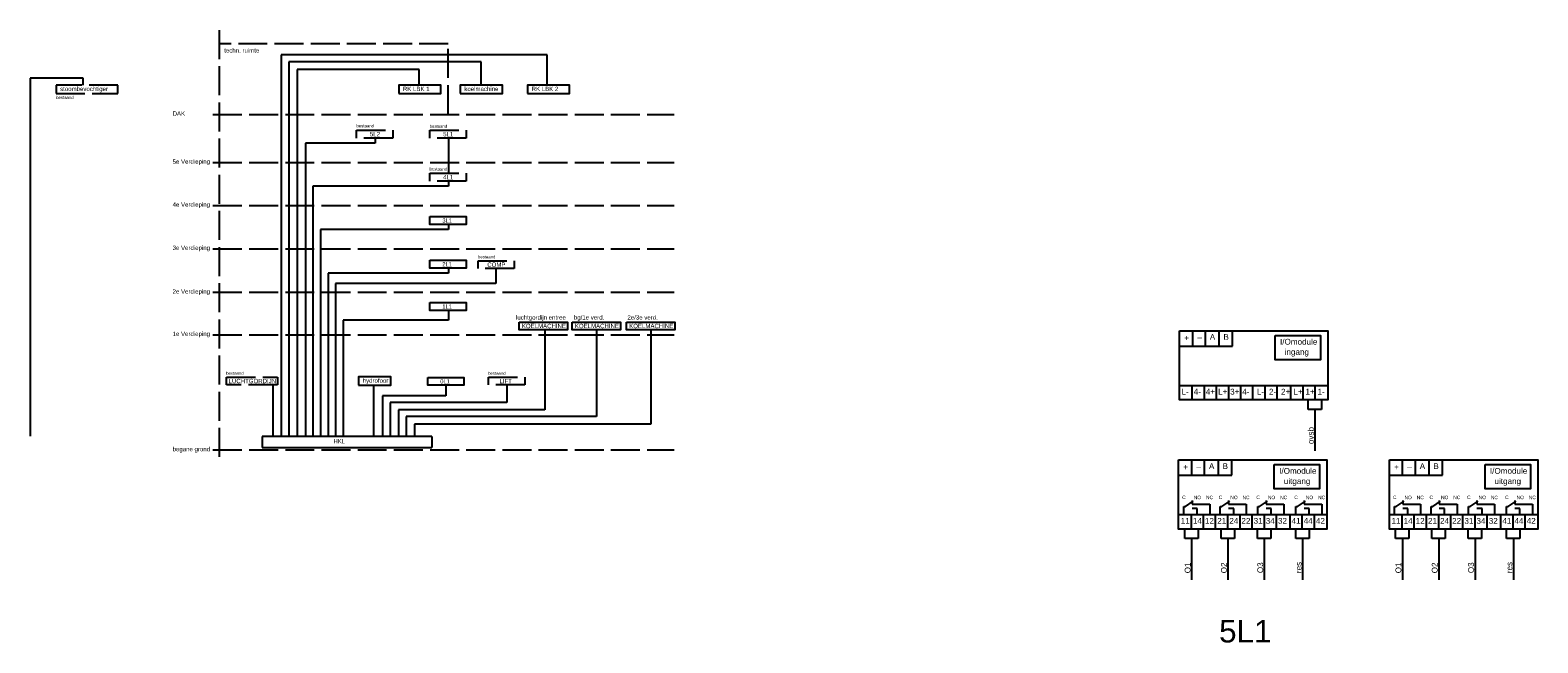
# Model space of a CAD drawing. Extents: x -1048 to 9041, y -525 to 7485.
# Tile 1 of 18: x -1048 to -423, y 142 to 396. Entities that reach past the tile are written whole.
import ezdxf
from ezdxf.enums import TextEntityAlignment as Align

# ---------------------------------------------------------------- set-up
doc = ezdxf.new("R2010")
doc.units = 0
for name, pattern in [('ACAD_ISO02W100', [15, 12, -3]), ('CENTER', [50.8, 31.75, -6.35, 6.35, -6.35]), ('HIDDEN', [9.525, 6.35, -3.175])]:
    doc.linetypes.add(name, pattern=pattern)
doc.layers.get('0').update_dxf_attribs({"linetype": 'CONTINUOUS'})
for name, color, linetype in [('BL$2----', 7, 'CONTINUOUS'), ('BL$4----', 7, 'CONTINUOUS'), ('EL6121--', 3, 'CONTINUOUS'), ('EL6221--', 3, 'CONTINUOUS'), ('GEBOUW', 251, 'ACAD_ISO02W100'), ('Gebouw-1', 1, 'HIDDEN'), ('niet preferent', 3, 'CONTINUOUS')]:
    doc.layers.add(name, color=color, linetype=linetype)
doc.styles.add('BURO-012', font='ARIAL.TTF', dxfattribs={"height": 1.2})
doc.styles.add('BURO-018', font='ARIAL.TTF', dxfattribs={"height": 1.8})
doc.styles.add('ISOCP35', font='isoWC.shx', dxfattribs={"width": 0.9, "height": 350})

# ---------------------------------------------------------------- blocks, each defined once
blk = doc.blocks.new('KAST-K3000')
at = {"color": 2}
blk.add_lwpolyline([(0, 5.75), (30, 5.75), (30, -0.75), (0, -0.75), (0, 5.75)], dxfattribs=at)
at = {"color": 3, "style": 'ISOCP35', "width": 0.9}
blk.add_attdef('CODE', text='', height=3.5, dxfattribs=at).set_placement((29, 2.5), align=Align.MIDDLE_RIGHT)

msp = doc.modelspace()

# ---------------------------------------------------------------- linework, layer by layer
at = {"color": 4}
for p, q in [((-951.31, 227.16), (-951.38, 222.66)), ((-880.97, 227.16), (-951.31, 227.16)), ((-880.97, 227.16), (-881.04, 222.66)), ((-951.38, 222.66), (-881.04, 222.66))]:
    msp.add_line(p, q, dxfattribs=at)
msp.add_lwpolyline([(-911.37, 248.49), (-897.97, 248.49), (-897.97, 251.96), (-911.37, 251.96)], close=True)
at = {"layer": 'BL$4----'}
for p, q in [((-943.53, 385.5), (-943.53, 227.29)), ((-833.28, 385.5), (-943.53, 385.5)), ((-940.36, 382.53), (-940.36, 227.29)), ((-860.55, 382.53), (-940.36, 382.53)), ((-860.55, 372.91), (-860.55, 382.53)), ((-833.28, 372.73), (-833.28, 385.5)), ((-1047.55, 375.75), (-1047.55, 227.29)), ((-1025.64, 375.75), (-1047.55, 375.75)), ((-1025.64, 372.91), (-1025.64, 375.75)), ((-936.9, 379.37), (-936.9, 227.29)), ((-886.26, 379.37), (-936.9, 379.37)), ((-886.26, 372.91), (-886.26, 379.37)), ((-904.56, 350.88), (-904.56, 348.86)), ((-874.15, 350.95), (-874.15, 336.35)), ((-933.43, 348.86), (-933.43, 227.29)), ((-904.56, 348.86), (-933.43, 348.86)), ((-874.15, 333.03), (-874.15, 331.01)), ((-874.15, 331.01), (-930.31, 331.01)), ((-930.31, 331.01), (-930.31, 227.29)), ((-874.15, 313.02), (-927.19, 313.02)), ((-927.19, 313.02), (-927.19, 227.29)), ((-874.15, 315.04), (-874.15, 313.02)), ((-874.15, 294.97), (-924.01, 294.97)), ((-924.01, 294.97), (-924.01, 227.29)), ((-874.15, 296.99), (-874.15, 294.97)), ((-854.53, 296.68), (-854.53, 290.66)), ((-854.53, 290.66), (-920.94, 290.66)), ((-920.94, 290.66), (-920.94, 227.29)), ((-874.15, 275.39), (-917.82, 275.39)), ((-917.82, 275.39), (-917.82, 227.29)), ((-874.15, 279.44), (-874.15, 275.39)), ((-834.24, 271.2), (-834.24, 238.26)), ((-812.73, 271.13), (-812.73, 235.49)), ((-790.23, 271.32), (-790.23, 232.31)), ((-946.88, 248.33), (-946.88, 227.14)), ((-905.27, 248.22), (-905.27, 227.29)), ((-875.2, 244.03), (-901.45, 244.03)), ((-901.45, 244.03), (-901.45, 227.29)), ((-875.2, 248.04), (-875.2, 244.03)), ((-849.93, 248.33), (-849.93, 241.26)), ((-849.93, 241.26), (-898.26, 241.26)), ((-898.26, 241.26), (-898.26, 227.29)), ((-834.24, 238.26), (-894.86, 238.26)), ((-894.86, 238.26), (-894.86, 227.29)), ((-812.73, 235.49), (-891.68, 235.49)), ((-891.68, 235.49), (-891.68, 227.29)), ((-790.23, 232.31), (-888.24, 232.31)), ((-888.24, 232.31), (-888.24, 227.29))]:
    msp.add_line(p, q, dxfattribs=at)
at = {"layer": 'EL6121--', "color": 1, "linetype": 'Continuous'}
for p, q in [((-565.57, 264.7), (-565.57, 271.07)), ((-560.3, 264.7), (-560.3, 271.07)), ((-554.59, 264.7), (-554.59, 271.07)), ((-549.08, 264.7), (-549.08, 271.07)), ((-571.08, 264.7), (-549.08, 264.7)), ((-565.92, 248.37), (-565.92, 242.4)), ((-560.88, 248.37), (-560.88, 242.4)), ((-550.78, 248.37), (-550.78, 242.4)), ((-545.78, 248.37), (-545.78, 242.4)), ((-535.69, 248.37), (-535.69, 242.4)), ((-530.68, 248.37), (-530.68, 242.4)), ((-519.94, 248.37), (-519.94, 242.4)), ((-514.94, 248.37), (-514.94, 242.4)), ((-517.74, 238.39), (-517.74, 242.23)), ((-512.24, 238.39), (-517.74, 238.39)), ((-514.94, 238.29), (-514.94, 221.26)), ((-512.24, 242.23), (-512.24, 238.39)), ((-565.92, 211.12), (-565.92, 217.49)), ((-560.65, 211.12), (-560.65, 217.49)), ((-554.95, 211.12), (-554.95, 217.49)), ((-549.43, 211.12), (-549.43, 217.49)), ((-478.56, 211.12), (-478.56, 217.49)), ((-473.28, 211.12), (-473.28, 217.49)), ((-467.58, 211.12), (-467.58, 217.49)), ((-462.07, 211.12), (-462.07, 217.49)), ((-571.44, 211.12), (-549.43, 211.12)), ((-484.07, 211.12), (-462.07, 211.12)), ((-568.61, 198.21), (-565.36, 200.34)), ((-565.88, 200.62), (-565.88, 199.09)), ((-553.46, 198.21), (-550.2, 200.34)), ((-550.73, 200.62), (-550.73, 199.09)), ((-537.88, 198.21), (-534.62, 200.34)), ((-535.15, 200.62), (-535.15, 199.09)), ((-522.14, 198.21), (-518.88, 200.34)), ((-519.41, 200.62), (-519.41, 199.09)), ((-481.25, 198.21), (-477.99, 200.34)), ((-478.51, 200.62), (-478.51, 199.09)), ((-466.09, 198.21), (-462.83, 200.34)), ((-463.36, 200.62), (-463.36, 199.09)), ((-450.51, 198.21), (-447.25, 200.34)), ((-447.78, 200.62), (-447.78, 199.09)), ((-434.77, 198.21), (-431.51, 200.34)), ((-432.04, 200.62), (-432.04, 199.09)), ((-569.3, 194.94), (-569.3, 198.21)), ((-569.3, 198.21), (-568.61, 198.21)), ((-566.27, 194.79), (-566.27, 188.82)), ((-565.88, 199.09), (-558.52, 199.09)), ((-563.77, 197.28), (-565.88, 197.28)), ((-563.77, 194.83), (-563.77, 197.28)), ((-561.23, 194.79), (-561.23, 188.82)), ((-558.52, 199.09), (-558.52, 194.74)), ((-554.15, 194.94), (-554.15, 198.21)), ((-554.15, 198.21), (-553.46, 198.21)), ((-551.14, 194.79), (-551.14, 188.82)), ((-550.73, 199.09), (-543.37, 199.09)), ((-548.61, 197.28), (-550.73, 197.28)), ((-548.61, 194.83), (-548.61, 197.28)), ((-546.13, 194.79), (-546.13, 188.82)), ((-543.37, 199.09), (-543.37, 194.74)), ((-538.56, 194.94), (-538.56, 198.21)), ((-538.56, 198.21), (-537.88, 198.21)), ((-536.04, 194.79), (-536.04, 188.82)), ((-535.15, 199.09), (-527.79, 199.09)), ((-533.03, 197.28), (-535.15, 197.28)), ((-533.03, 194.83), (-533.03, 197.28)), ((-531.03, 194.79), (-531.03, 188.82)), ((-527.79, 199.09), (-527.79, 194.74)), ((-522.82, 194.94), (-522.82, 198.21)), ((-522.82, 198.21), (-522.14, 198.21)), ((-520.29, 194.79), (-520.29, 188.82)), ((-519.41, 199.09), (-512.05, 199.09)), ((-517.29, 197.28), (-519.41, 197.28)), ((-517.29, 194.83), (-517.29, 197.28)), ((-515.29, 194.79), (-515.29, 188.82)), ((-512.05, 199.09), (-512.05, 194.74)), ((-481.93, 194.94), (-481.93, 198.21)), ((-481.93, 198.21), (-481.25, 198.21)), ((-478.9, 194.79), (-478.9, 188.82)), ((-478.51, 199.09), (-471.16, 199.09)), ((-476.4, 197.28), (-478.51, 197.28)), ((-476.4, 194.83), (-476.4, 197.28)), ((-473.86, 194.79), (-473.86, 188.82)), ((-471.16, 199.09), (-471.16, 194.74)), ((-466.78, 194.94), (-466.78, 198.21)), ((-466.78, 198.21), (-466.09, 198.21)), ((-463.77, 194.79), (-463.77, 188.82)), ((-463.36, 199.09), (-456, 199.09)), ((-461.25, 197.28), (-463.36, 197.28)), ((-461.25, 194.83), (-461.25, 197.28)), ((-458.76, 194.79), (-458.76, 188.82)), ((-456, 199.09), (-456, 194.74)), ((-451.2, 194.94), (-451.2, 198.21)), ((-451.2, 198.21), (-450.51, 198.21)), ((-448.67, 194.79), (-448.67, 188.82)), ((-447.78, 199.09), (-440.42, 199.09)), ((-445.66, 197.28), (-447.78, 197.28)), ((-445.66, 194.83), (-445.66, 197.28)), ((-443.66, 194.79), (-443.66, 188.82)), ((-440.42, 199.09), (-440.42, 194.74)), ((-435.45, 194.94), (-435.45, 198.21)), ((-435.45, 198.21), (-434.77, 198.21)), ((-432.93, 194.79), (-432.93, 188.82)), ((-432.04, 199.09), (-424.68, 199.09)), ((-429.92, 197.28), (-432.04, 197.28)), ((-429.92, 194.83), (-429.92, 197.28)), ((-427.92, 194.79), (-427.92, 188.82)), ((-424.68, 199.09), (-424.68, 194.74)), ((-568.84, 184.81), (-568.84, 188.65)), ((-563.34, 188.65), (-563.34, 184.81)), ((-553.78, 184.81), (-553.78, 188.65)), ((-548.28, 188.65), (-548.28, 184.81)), ((-538.74, 184.81), (-538.74, 188.65)), ((-533.23, 188.65), (-533.23, 184.81)), ((-522.84, 184.81), (-522.84, 188.65)), ((-517.33, 188.65), (-517.33, 184.81)), ((-481.47, 184.81), (-481.47, 188.65)), ((-475.97, 188.65), (-475.97, 184.81)), ((-466.41, 184.81), (-466.41, 188.65)), ((-460.91, 188.65), (-460.91, 184.81)), ((-451.37, 184.81), (-451.37, 188.65)), ((-445.87, 188.65), (-445.87, 184.81)), ((-435.47, 184.81), (-435.47, 188.65)), ((-429.96, 188.65), (-429.96, 184.81)), ((-563.34, 184.81), (-568.84, 184.81)), ((-566.04, 184.71), (-566.04, 167.68)), ((-548.28, 184.81), (-553.78, 184.81)), ((-550.98, 184.71), (-550.98, 167.68)), ((-533.23, 184.81), (-538.74, 184.81)), ((-535.93, 184.71), (-535.93, 167.68)), ((-517.33, 184.81), (-522.84, 184.81)), ((-520.03, 184.71), (-520.03, 167.68)), ((-475.97, 184.81), (-481.47, 184.81)), ((-478.67, 184.71), (-478.67, 167.68)), ((-460.91, 184.81), (-466.41, 184.81)), ((-463.61, 184.71), (-463.61, 167.68)), ((-445.87, 184.81), (-451.37, 184.81)), ((-448.57, 184.71), (-448.57, 167.68)), ((-429.96, 184.81), (-435.47, 184.81)), ((-432.67, 184.71), (-432.67, 167.68))]:
    msp.add_line(p, q, dxfattribs=at)
at = {"layer": 'EL6121--', "linetype": 'Continuous'}
for p, q in [((-571.08, 248.37), (-509.53, 248.37)), ((-555.88, 248.37), (-555.88, 242.4)), ((-540.77, 248.37), (-540.77, 242.4)), ((-525.03, 248.37), (-525.03, 242.4)), ((-571.43, 194.79), (-509.89, 194.79)), ((-556.23, 194.79), (-556.23, 188.82)), ((-541.12, 194.79), (-541.12, 188.82)), ((-525.38, 194.79), (-525.38, 188.82)), ((-484.06, 194.79), (-422.52, 194.79)), ((-468.86, 194.79), (-468.86, 188.82)), ((-453.75, 194.79), (-453.75, 188.82)), ((-438.01, 194.79), (-438.01, 188.82))]:
    msp.add_line(p, q, dxfattribs=at)
for points in [[(-571.09, 271.06), (-509.59, 271.06), (-509.59, 242.39), (-571.09, 242.39)], [(-571.44, 217.48), (-509.94, 217.48), (-509.94, 188.81), (-571.44, 188.81)], [(-484.07, 217.48), (-422.57, 217.48), (-422.57, 188.81), (-484.07, 188.81)]]:
    msp.add_lwpolyline(points, close=True, dxfattribs=at)
at = {"layer": 'EL6121--', "color": 1, "linetype": 'Continuous'}
for points in [[(-531.41, 269.08), (-512.64, 269.08), (-512.64, 259.02), (-531.41, 259.02)], [(-531.76, 215.5), (-512.99, 215.5), (-512.99, 205.44), (-531.76, 205.44)], [(-444.4, 215.5), (-425.62, 215.5), (-425.62, 205.44), (-444.4, 205.44)]]:
    msp.add_lwpolyline(points, close=True, dxfattribs=at)
at = {"layer": 'GEBOUW', "color": 8}
for p, q in [((-969.24, 395.74), (-969.24, 216.82)), ((-969.24, 395.74), (-969.24, 216.82)), ((-874.23, 390.05), (-969.29, 390.05)), ((-874.23, 360.95), (-874.23, 390.05)), ((-971.76, 360.77), (-780.5, 360.77)), ((-971.76, 340.85), (-780.5, 340.85)), ((-971.76, 323.04), (-780.5, 323.04)), ((-971.76, 305.09), (-780.5, 305.09)), ((-971.76, 286.98), (-780.5, 286.98)), ((-971.76, 269.41), (-780.5, 269.41)), ((-971.76, 221.6), (-780.5, 221.6))]:
    msp.add_line(p, q, dxfattribs=at)
msp.add_lwpolyline([(-1036.83, 369.49), (-1011.14, 369.49), (-1011.14, 372.96), (-1036.83, 372.96)], close=True, dxfattribs=at)
for points in [[(-912.21, 354.21), (-897.21, 354.21), (-897.21, 350.96), (-912.21, 350.96), (-912.21, 354.21)], [(-881.86, 354.21), (-866.86, 354.21), (-866.86, 350.96), (-881.86, 350.96), (-881.86, 354.21)], [(-881.86, 336.37), (-866.86, 336.37), (-866.86, 333.12), (-881.86, 333.12), (-881.86, 336.37)], [(-861.87, 300.1), (-846.87, 300.1), (-846.87, 296.85), (-861.87, 296.85), (-861.87, 300.1)], [(-966.14, 251.81), (-945.02, 251.81), (-945.02, 248.56), (-966.14, 248.56), (-966.14, 251.81)], [(-857.54, 251.81), (-842.54, 251.81), (-842.54, 248.56), (-857.54, 248.56), (-857.54, 251.81)]]:
    msp.add_lwpolyline(points, dxfattribs=at)
at = {"layer": 'niet preferent'}
for points in [[(-894.7, 369.49), (-877.26, 369.49), (-877.26, 372.96), (-894.7, 372.96)], [(-869.24, 369.49), (-851.8, 369.49), (-851.8, 372.96), (-869.24, 372.96)], [(-841.34, 369.49), (-823.9, 369.49), (-823.9, 372.96), (-841.34, 372.96)]]:
    msp.add_lwpolyline(points, close=True, dxfattribs=at)
for points in [[(-844.87, 274.65), (-824.72, 274.65), (-824.72, 271.4), (-844.87, 271.4), (-844.87, 274.65)], [(-822.9, 274.65), (-802.76, 274.65), (-802.76, 271.4), (-822.9, 271.4), (-822.9, 274.65)], [(-800.36, 274.65), (-780.22, 274.65), (-780.22, 271.4), (-800.36, 271.4), (-800.36, 274.65)]]:
    msp.add_lwpolyline(points, dxfattribs=at)

# ---------------------------------------------------------------- block references
ref = msp.add_blockref('KAST-K3000', (-881.86, 315.51), dxfattribs=dict(at, xscale=0.5, yscale=0.5, zscale=0.5))
ref.add_attrib('CODE', '3L1', dxfattribs={"layer": '0', "color": 3, "height": 1.75, "style": 'ISOCP35', "width": 0.9}).set_placement((-872.66, 316.76), align=Align.MIDDLE_RIGHT)
ref = msp.add_blockref('KAST-K3000', (-881.86, 297.39), dxfattribs=dict(at, xscale=0.5, yscale=0.5, zscale=0.5))
ref.add_attrib('CODE', '2L1', dxfattribs={"layer": '0', "color": 3, "height": 1.75, "style": 'ISOCP35', "width": 0.9}).set_placement((-872.66, 298.64), align=Align.MIDDLE_RIGHT)
ref = msp.add_blockref('KAST-K3000', (-881.86, 279.83), dxfattribs=dict(at, xscale=0.5, yscale=0.5, zscale=0.5))
ref.add_attrib('CODE', '1L1', dxfattribs={"layer": '0', "color": 3, "height": 1.75, "style": 'ISOCP35', "width": 0.9}).set_placement((-872.66, 281.08), align=Align.MIDDLE_RIGHT)
ref = msp.add_blockref('KAST-K3000', (-882.72, 248.79), dxfattribs=dict(at, xscale=0.5, yscale=0.5, zscale=0.5))
ref.add_attrib('CODE', '0L1', dxfattribs={"layer": '0', "color": 3, "height": 1.75, "style": 'ISOCP35', "width": 0.9}).set_placement((-873.53, 250.04), align=Align.MIDDLE_RIGHT)

# ---------------------------------------------------------------- texts
at = {"color": 3, "style": 'ISOCP35', "width": 0.9}
msp.add_attdef('HKL', text='', height=1.75, dxfattribs=at).set_placement((-917.06, 225.23), align=Align.MIDDLE_RIGHT)
at = {"layer": 'BL$2----', "color": 4, "linetype": 'Continuous', "style": 'BURO-012'}
msp.add_text('5L1', height=9.31, dxfattribs=at).set_placement((-554.65, 141.75))
at = {"layer": 'EL6221--', "color": 1, "linetype": 'Continuous', "style": 'BURO-012'}
for s, height, p in [('+', 2.4, (-569.11, 266.9)), ('A', 2.4, (-558.51, 267.28)), ('B', 2.4, (-552.85, 267.28)), ('_', 2.4, (-563.67, 268.63)), ('I/Omodule', 2.4, (-529.39, 265.29)), ('ingang', 2.4, (-527.48, 261.05)), ('L-', 2.4, (-570.21, 244.58)), ('4-', 2.4, (-565.17, 244.58)), ('4+', 2.4, (-560.17, 244.58)), ('L+', 2.4, (-555.07, 244.58)), ('3+', 2.4, (-550.07, 244.58)), ('4-', 2.4, (-545.06, 244.58)), ('L-', 2.4, (-539, 244.58)), ('2-', 2.4, (-533.97, 244.58)), ('2+', 2.4, (-528.97, 244.58)), ('L+', 2.4, (-523.87, 244.58)), ('1+', 2.4, (-518.86, 244.58)), ('1-', 2.4, (-513.86, 244.58)), ('+', 2.4, (-569.46, 213.32)), ('_', 2.4, (-564.02, 215.05)), ('A', 2.4, (-558.86, 213.69)), ('B', 2.4, (-553.2, 213.69)), ('I/Omodule', 2.4, (-529.74, 211.71)), ('+', 2.4, (-482.09, 213.32)), ('_', 2.4, (-476.65, 215.05)), ('A', 2.4, (-471.49, 213.69)), ('B', 2.4, (-465.83, 213.69)), ('I/Omodule', 2.4, (-442.37, 211.71)), ('uitgang', 2.4, (-527.83, 207.47)), ('uitgang', 2.4, (-440.47, 207.47)), ('C', 1.44, (-569.96, 201.23)), ('NO', 1.44, (-565.15, 201.18)), ('NC', 1.44, (-560.09, 201.18)), ('C', 1.44, (-554.8, 201.23)), ('NO', 1.44, (-550, 201.18)), ('NC', 1.44, (-544.93, 201.18)), ('C', 1.44, (-539.22, 201.23)), ('NO', 1.44, (-534.42, 201.18)), ('NC', 1.44, (-529.35, 201.18)), ('C', 1.44, (-523.48, 201.23)), ('NO', 1.44, (-518.68, 201.18)), ('NC', 1.44, (-513.61, 201.18)), ('C', 1.44, (-482.59, 201.23)), ('NO', 1.44, (-477.79, 201.18)), ('NC', 1.44, (-472.72, 201.18)), ('C', 1.44, (-467.43, 201.23)), ('NO', 1.44, (-462.63, 201.18)), ('NC', 1.44, (-457.57, 201.18)), ('C', 1.44, (-451.85, 201.23)), ('NO', 1.44, (-447.05, 201.18)), ('NC', 1.44, (-441.98, 201.18)), ('C', 1.44, (-436.11, 201.23)), ('NO', 1.44, (-431.31, 201.18)), ('NC', 1.44, (-426.24, 201.18)), ('11', 2.4, (-570.56, 190.99)), ('14', 2.4, (-565.52, 190.99)), ('12', 2.4, (-560.52, 190.99)), ('21', 2.4, (-555.43, 190.99)), ('24', 2.4, (-550.42, 190.99)), ('22', 2.4, (-545.41, 190.99)), ('31', 2.4, (-540.33, 190.99)), ('34', 2.4, (-535.32, 190.99)), ('32', 2.4, (-530.24, 190.99)), ('41', 2.4, (-524.59, 190.99)), ('44', 2.4, (-519.58, 190.99)), ('42', 2.4, (-514.5, 190.99)), ('11', 2.4, (-483.19, 190.99)), ('14', 2.4, (-478.15, 190.99)), ('12', 2.4, (-473.16, 190.99)), ('21', 2.4, (-468.06, 190.99)), ('24', 2.4, (-463.05, 190.99)), ('22', 2.4, (-458.05, 190.99)), ('31', 2.4, (-452.96, 190.99)), ('34', 2.4, (-447.96, 190.99)), ('32', 2.4, (-442.87, 190.99)), ('41', 2.4, (-437.22, 190.99)), ('44', 2.4, (-432.21, 190.99)), ('42', 2.4, (-427.13, 190.99))]:
    msp.add_text(s, height=height, dxfattribs=at).set_placement(p)
for s, p in [('ovsb', (-515.41, 224.03)), ('Q1', (-566.51, 170.44)), ('Q2', (-551.45, 170.44)), ('Q3', (-536.41, 170.51)), ('res', (-520.51, 170.51)), ('Q1', (-479.15, 170.44)), ('Q2', (-464.08, 170.44)), ('Q3', (-449.04, 170.51)), ('res', (-433.14, 170.51))]:
    msp.add_text(s, height=2.4, rotation=90, dxfattribs=at).set_placement(p)
at = {"layer": 'Gebouw-1', "linetype": 'CENTER', "style": 'BURO-018'}
for s, height, p in [('techn. ruimte', 1.8, (-967.09, 386.43)), ('stoombevochtiger', 1.8, (-1035.13, 370.47)), ('RK LBK 1', 1.8, (-893.01, 370.47)), ('koelmachine', 1.8, (-867.55, 370.47)), ('RK LBK 2', 1.8, (-839.65, 370.47)), ('bestaand', 1.26, (-1036.77, 367.17)), ('DAK', 1.8, (-988.49, 360.23)), ('bestaand', 1.26, (-912.27, 355.42)), ('bestaand', 1.26, (-881.93, 355.25)), ('5e Verdieping', 1.8, (-988.49, 340.3)), ('bestaand', 1.26, (-881.99, 337.49)), ('4e Verdieping', 1.8, (-988.49, 322.49)), ('3e Verdieping', 1.8, (-988.49, 304.55)), ('bestaand', 1.26, (-861.92, 301.08)), ('2e Verdieping', 1.8, (-988.49, 286.43)), ('luchtgordijn entree', 1.8, (-846.14, 275.68)), ('bg/1e verd.', 1.8, (-822.12, 275.68)), ('2e/3e verd.', 1.8, (-799.93, 275.68)), ('1e Verdieping', 1.8, (-988.49, 268.86)), ('bestaand', 1.26, (-966.27, 252.78)), ('hydrofoor', 1.8, (-909.67, 249.47)), ('bestaand', 1.26, (-857.68, 252.78)), ('begane grond', 1.8, (-988.49, 221.06))]:
    msp.add_text(s, height=height, dxfattribs=at).set_placement(p)
for tag, p in [('5L2', (-902.49, 352.59)), ('5L1', (-872.13, 352.59)), ('4L1', (-872.13, 334.75)), ('COMP', (-850.5, 298.47)), ('KOELMACHINE', (-825.4, 273.02)), ('KOELMACHINE', (-803.44, 273.02)), ('KOELMACHINE', (-780.9, 273.02)), ('LUCHTGORDIJN', (-945.58, 250.19)), ('LIFT', (-847.82, 250.19))]:
    msp.add_attdef(tag, text='', height=1.8, dxfattribs=at).set_placement(p, align=Align.MIDDLE_RIGHT)

doc.saveas('drawing.dxf')
